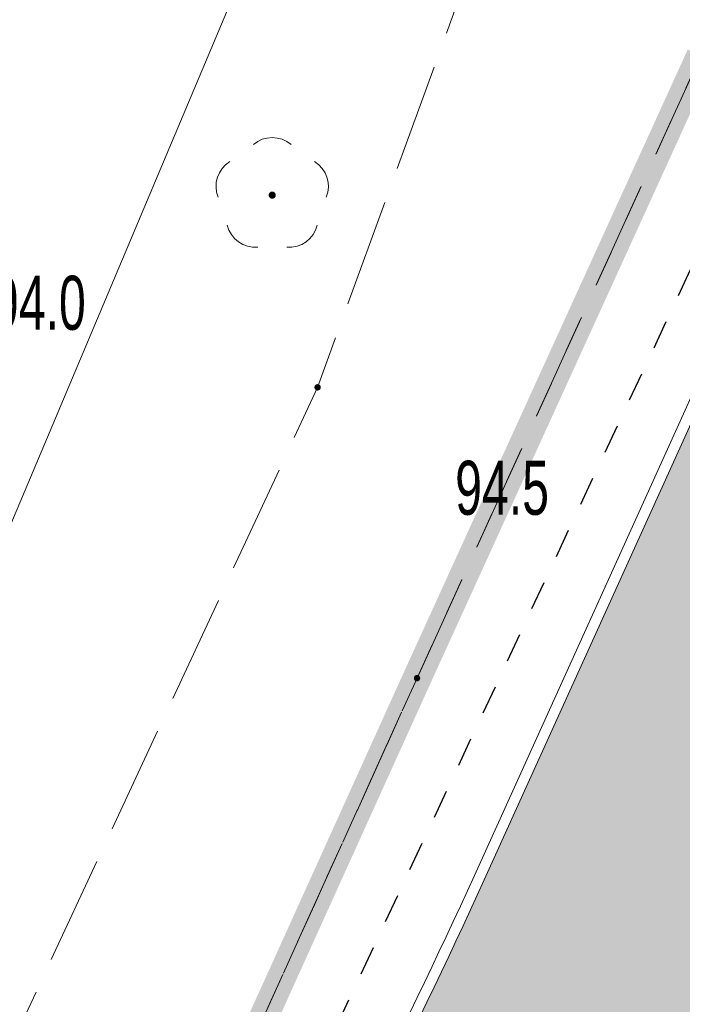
# Model space of a CAD drawing. Header units: metres. Extents: x 6539540 to 6543249, y 5894370 to 5895874.
# Tile 31 of 91: x 6541939 to 6541948, y 5895228 to 5895242. Entities that reach past the tile are written whole.
import ezdxf

# ---------------------------------------------------------------- set-up
doc = ezdxf.new("R2010")
doc.units = ezdxf.units.M
for name, pattern in [('0.4_0.4', [0.8, 0.4, -0.4]), ('0.5_0.5', [1, 0.5, -0.5]), ('1.5_0.5', [2, 1.5, -0.5]), ('egkk-500', [2, 1.5, -0.5]), ('egug-500', [1, 0.5, -0.5])]:
    doc.linetypes.add(name, pattern=pattern)
for name, color, linetype in [('203-punkt graniczny', 7, 'Continuous'), ('217-kontur klasyfikacyjny', 7, 'Continuous'), ('218-kontur użytku gruntowego', 7, 'Continuous'), ('219-działka ewidencyjna', 7, 'Continuous'), ('_dr_krawężnik wystający 15x30', 214, 'Continuous'), ('drzewo liściaste', 7, 'Continuous'), ('jezdnia', 7, 'Continuous'), ('pikieta naturalna', 7, 'Continuous'), ('pikieta naturalna-Atr2', 7, 'Continuous'), ('przewód elektroenergetyczny podziemny', 7, 'Continuous')]:
    doc.layers.add(name, color=color, linetype=linetype)
doc.layers.add('_dr_kreskowanie jezdnia', color=253, linetype='Continuous', lineweight=5)
doc.layers.add('IE - SŁUP', color=1, linetype='Continuous', lineweight=30)

# ---------------------------------------------------------------- blocks, each defined once
blk = doc.blocks.new('203')
at = {"linetype": 'Continuous', "lineweight": 0}
h = blk.add_hatch(color=0, dxfattribs=at)
edge = h.paths.add_edge_path()
edge.add_arc((0, 0), 0.045, 0, 360)
blk = doc.blocks.new('PW01')
at = {"linetype": 'Continuous', "lineweight": 13}
h = blk.add_hatch(color=0, dxfattribs=at)
edge = h.paths.add_edge_path()
edge.add_arc((0, 0), 0.045, 0, 360)
blk = doc.blocks.new('OP021')
at = {"linetype": 'Continuous', "lineweight": 13}
h = blk.add_hatch(color=0, dxfattribs=at)
edge = h.paths.add_edge_path()
edge.add_arc((0, 0), 0.05, 0, 360)
at = {"color": 0, "linetype": 'Continuous', "lineweight": 13}
for centre, start, end in [((0, 0.4), 49.272, 130.728), ((-0.38, 0.124), 121.308, 202.548), ((0.38, 0.124), 337.452, 58.692), ((-0.235, -0.324), 193.221, 274.871), ((0.235, -0.324), 265.129, 346.779)]:
    blk.add_arc(centre, 0.4, start, end, dxfattribs=at)

msp = doc.modelspace()

# ---------------------------------------------------------------- hatches: boundary and pattern name
at = {"layer": '_dr_kreskowanie jezdnia'}
h = msp.add_hatch(color=256, dxfattribs=at)
h.dxf.hatch_style = 1
edge = h.paths.add_edge_path()
edge.add_line((6541850.359, 5895085.482), (6541854.358, 5895091.43))
edge.add_line((6541854.358, 5895091.43), (6541889.068, 5895154.7))
edge.add_arc((6541957.453, 5895117.184), 78, 138.01071, 151.25096, ccw=False)
edge.add_line((6541899.478, 5895169.366), (6541915.54, 5895187.211))
edge.add_line((6541915.54, 5895187.211), (6541937.506, 5895217.119))
edge.add_arc((6541879.475, 5895259.738), 72, 323.70553, 335.6555)
edge.add_line((6541945.073, 5895230.058), (6541950.032, 5895241.02))
edge.add_line((6541950.032, 5895241.02), (6541963.489, 5895280.46))
edge.add_line((6541963.489, 5895280.46), (6541963.995, 5895284.052))
edge.add_arc((6541956.073, 5895285.167), 8, 351.9852, 440.8524)
edge.add_line((6541957.345, 5895293.065), (6541979.003, 5895290.047))
edge.add_arc((6541977.862, 5895282.129), 8, 81.8036, 171.9852)
edge.add_line((6541969.94, 5895283.244), (6541969.351, 5895279.06))
edge.add_line((6541969.351, 5895279.06), (6541955.618, 5895238.81))
edge.add_line((6541955.618, 5895238.81), (6541950.539, 5895227.585))
edge.add_arc((6541879.475, 5895259.738), 78, 323.70553, 335.6555, ccw=False)
edge.add_line((6541942.341, 5895213.567), (6541920.2, 5895183.419))
edge.add_line((6541920.2, 5895183.419), (6541903.938, 5895165.352))
edge.add_arc((6541957.453, 5895117.184), 72, 138.01071, 151.25096)
edge.add_line((6541894.328, 5895151.814), (6541859.488, 5895088.307))
edge.add_line((6541859.488, 5895088.307), (6541855.339, 5895082.134))
edge.add_line((6541855.339, 5895082.134), (6541850.359, 5895085.482))

# ---------------------------------------------------------------- linework, layer by layer
at = {"layer": '217-kontur klasyfikacyjny', "color": 92, "linetype": 'egkk-500', "lineweight": 18, "flags": 128}
for points in [[(6541944.14, 5895232.86), (6541948.08, 5895241.51)], [(6541940.01, 5895223.73), (6541944.14, 5895232.86)]]:
    msp.add_lwpolyline(points, dxfattribs=at)
at = {"layer": '218-kontur użytku gruntowego', "color": 3, "linetype": 'egug-500', "lineweight": 18, "flags": 128}
for points in [[(6541948.08, 5895241.51), (6541944.14, 5895232.86)], [(6541944.14, 5895232.86), (6541948.08, 5895241.51)], [(6541944.14, 5895232.86), (6541940.01, 5895223.73)], [(6541940.01, 5895223.73), (6541944.14, 5895232.86)]]:
    msp.add_lwpolyline(points, dxfattribs=at)
at = {"layer": '219-działka ewidencyjna', "color": 84, "linetype": '0.5_0.5', "lineweight": 18, "const_width": 0.4, "flags": 128}
for points in [[(6541944.14, 5895232.86), (6541948.08, 5895241.51)], [(6541940.01, 5895223.73), (6541944.14, 5895232.86)]]:
    msp.add_lwpolyline(points, dxfattribs=at)
at = {"layer": '_dr_krawężnik wystający 15x30', "lineweight": 5, "flags": 128}
for points in [[(6541959.225, 5895268.428), (6541949.893, 5895241.076), (6541944.936, 5895230.12, -0.052189), (6541937.385, 5895217.208), (6541915.424, 5895187.306), (6541899.367, 5895169.466, 0.057836), (6541888.937, 5895154.772), (6541854.23, 5895091.508), (6541854.23, 5895091.508), (6541850.235, 5895085.565)], [(6541958.975, 5895267.23), (6541950.032, 5895241.02), (6541945.073, 5895230.058, -0.052189), (6541937.506, 5895217.119), (6541915.54, 5895187.211), (6541899.478, 5895169.366, 0.057836), (6541889.068, 5895154.7), (6541854.358, 5895091.43), (6541850.359, 5895085.482)]]:
    msp.add_lwpolyline(points, format="xyb", dxfattribs=at)
at = {"layer": 'IE - SŁUP', "linetype": '0.4_0.4', "elevation": 86.721, "flags": 128}
msp.add_lwpolyline([(6541844.862, 5895027.715), (6541850.479, 5895047.499), (6541855.716, 5895066.345), (6541860.078, 5895081.68), (6541851.522, 5895089.058), (6541866.219, 5895115.237), (6541880.635, 5895141.622), (6541891.902, 5895161.39), (6541896.419, 5895167.365), (6541916.238, 5895189.875), (6541933.994, 5895214.022), (6541940.817, 5895223.302), (6541948.68, 5895240.126), (6541958.325, 5895268.551)], dxfattribs=at)
at = {"layer": 'jezdnia', "color": 7, "linetype": '1.5_0.5', "lineweight": 18, "flags": 128}
msp.add_lwpolyline([(6541941.7, 5895196.39), (6541946.99, 5895204.99), (6541954.09, 5895217.95), (6541960.34, 5895231.97), (6541965.49, 5895246.51), (6541971.47, 5895264.51), (6541973.11, 5895273.45), (6541969.44, 5895275.93), (6541968.88, 5895285.22), (6541962.92, 5895286.09), (6541960.32, 5895278.87), (6541954.54, 5895268.45), (6541948.25, 5895252.01), (6541942.76, 5895236.9), (6541936.16, 5895222.71), (6541930.85, 5895211.5), (6541925.19, 5895196.86), (6541922.88, 5895185.66), (6541914.28, 5895171.87), (6541903.6, 5895156.34), (6541893.61, 5895142.57), (6541887.64, 5895128.97), (6541880.47, 5895113.27), (6541878.16, 5895092.32), (6541876.17, 5895082.76), (6541879.54, 5895081.64), (6541883.37, 5895096.26), (6541887.12, 5895110.44), (6541892.18, 5895127.43), (6541897.91, 5895140.01), (6541906.24, 5895154.73), (6541916.46, 5895170.13), (6541926.26, 5895183.96), (6541937.76, 5895198.07)], close=True, dxfattribs=at)
at = {"layer": 'przewód elektroenergetyczny podziemny', "color": 1, "linetype": 'Continuous', "lineweight": 18, "flags": 128}
msp.add_lwpolyline([(6541866.536, 5895156.059), (6541881.79, 5895146.18), (6541888, 5895145.65), (6541889.2, 5895146.27), (6541920.41, 5895192.72), (6541934.77, 5895226.14), (6541941.7, 5895242.6), (6541959.2, 5895289.2), (6541961.49, 5895290.96), (6541993.406, 5895286.278)], dxfattribs=at)

# ---------------------------------------------------------------- block references
at = {"layer": '203-punkt graniczny', "color": 7, "linetype": 'Continuous', "lineweight": 18}
msp.add_blockref('203', (6541944.14, 5895232.86), dxfattribs=at)
at = {"layer": 'drzewo liściaste', "color": 94, "linetype": 'Continuous', "lineweight": 18}
msp.add_blockref('OP021', (6541942.13, 5895239.57), dxfattribs=at)
at = {"layer": 'pikieta naturalna', "color": 7, "linetype": 'Continuous', "lineweight": 13}
msp.add_blockref('PW01', (6541942.76, 5895236.9), dxfattribs=at)

# ---------------------------------------------------------------- texts
at = {"layer": 'pikieta naturalna-Atr2', "color": 7, "width": 0.667}
for s, p in [('94.0', (6541938.24, 5895237.7, 94)), ('94.5', (6541944.67, 5895235.13, 94.5))]:
    msp.add_text(s, height=0.75, dxfattribs=at).set_placement(p)

doc.saveas('drawing.dxf')
